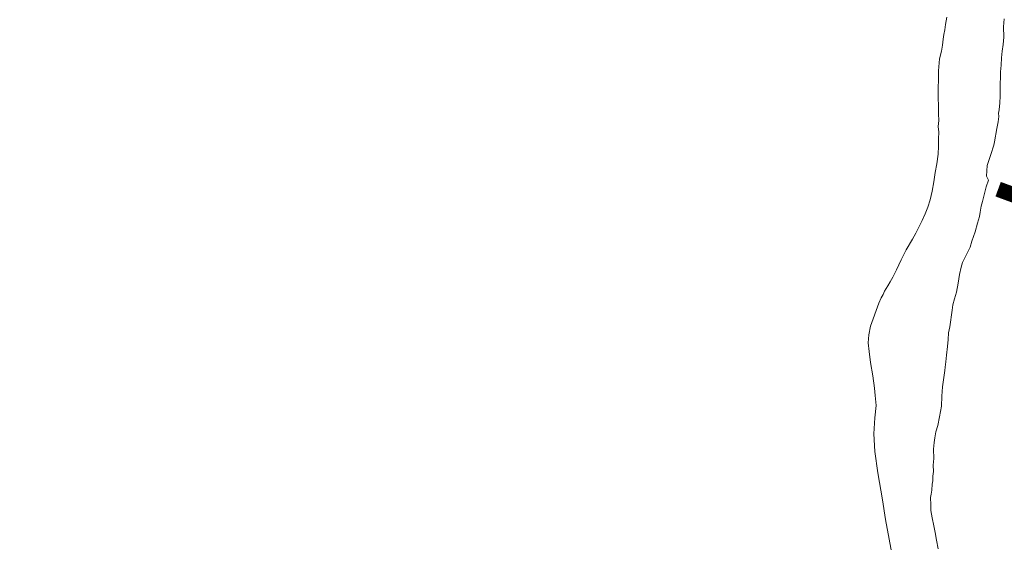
# Model space of a CAD drawing. Header units: feet. Extents: x 92 to 141.3, y -5 to 23.6.
# Tile 119 of 256: x 115.328 to 115.944, y 9.845 to 10.172. Entities that reach past the tile are written whole.
import ezdxf
from ezdxf.enums import TextEntityAlignment as Align

# ---------------------------------------------------------------- set-up
doc = ezdxf.new("R2010")
doc.units = ezdxf.units.FT
doc.header["$MEASUREMENT"] = 0
doc.linetypes.add('CUY - Design$0$DGN1', pattern=[2231.760665, 0, -2231.760665])
for name, color, linetype, lineweight in [('CUY - Design$0$GM_X_Corporation', 7, 'CUY - Design$0$DGN1', 13), ('CUY - Design$0$GM_X_Major_River', 5, 'Continuous', 13), ('CUY - Design$0$GM_X_Major_River_Text', 5, 'Continuous', 0)]:
    doc.layers.add(name, color=color, linetype=linetype, lineweight=lineweight)
doc.styles.add('CUY - Design$0$Styledgn031', font='dgn031.shx')

msp = doc.modelspace()

# ---------------------------------------------------------------- linework, layer by layer
at = {"layer": 'CUY - Design$0$GM_X_Corporation', "flags": 128}
for points in [[(115.11155, 11.22137), (115.16805, 11.19994), (115.22826, 11.20198), (115.43444, 11.28662), (115.52667, 11.31567), (115.61739, 11.31954), (115.64987, 11.3379), (115.68854, 11.35795), (115.82484, 11.39883), (115.86066, 11.40895), (115.88455, 11.41529), (115.9055, 11.42986), (115.94341, 11.43794), (116.46719, 11.59265), (116.52568, 11.6058), (116.66555, 11.59637), (116.70263, 11.60362), (116.80767, 11.62738), (116.86378, 11.62526), (116.89805, 11.61888), (116.99238, 11.64133), (117.00599, 11.6406), (117.03492, 11.63046), (117.16194, 11.63456), (117.17258, 11.64783), (117.21053, 11.64807), (117.24642, 11.64706), (117.35097, 11.76035), (117.5263, 11.75444), (117.52826, 11.69917), (117.54396, 11.69391), (117.55436, 11.6783), (117.57384, 11.66233), (117.59455, 11.6472), (117.61729, 11.63662), (117.64495, 11.63308), (117.6689, 11.62869), (117.69154, 11.63626), (117.70851, 11.62605), (117.72629, 11.61833), (117.74447, 11.61225), (117.75731, 11.60244), (117.80552, 11.61223), (117.82108, 11.63089), (117.83831, 11.64874), (117.84904, 11.64839), (117.85522, 11.65008), (117.87182, 11.63039), (117.89325, 11.63424), (117.91427, 11.63808), (117.97569, 11.64466), (118.02645, 11.64044), (118.14269, 11.65479), (118.17654, 11.64964), (118.19716, 11.65059), (118.21779, 11.6499), (118.24919, 11.63937), (118.26869, 11.61928), (118.27756, 11.58139), (118.30149, 11.58154), (118.31386, 11.58244), (118.33688, 11.59538), (118.36208, 11.59017), (118.45161, 11.51194), (118.4596, 11.4827), (118.48145, 11.48573), (118.49259, 11.4858), (118.52449, 11.45919), (118.53805, 11.46959), (118.5872, 11.45752), (118.62096, 11.4697), (118.64327, 11.462), (118.66264, 11.46625), (118.67381, 11.45972), (118.68308, 11.42512), (118.69715, 11.41655), (118.98921, 11.33204), (118.99419, 11.13033), (118.99132, 11.02145), (118.99394, 10.72874), (118.99234, 10.42917), (118.99547, 10.23171), (118.99566, 10.02729), (118.39898, 9.68373), (118.38421, 9.69563), (118.35633, 9.71132), (118.34152, 9.71655), (118.28728, 9.73293), (118.22569, 9.74755), (118.19937, 9.74971), (118.10247, 9.74665), (117.84121, 9.73416), (117.81825, 9.72609), (117.75813, 9.71561), (117.68385, 9.70696), (117.59348, 9.70226), (117.44987, 9.69912), (117.39061, 9.69523), (117.25716, 9.69737), (117.21481, 9.69554), (116.66389, 9.70963), (116.66217, 9.54381), (116.38575, 9.54733), (116.36018, 9.50385), (116.32139, 9.52745), (116.29829, 9.5354), (116.22689, 9.55303), (116.0801, 9.55073), (116.01587, 9.54939), (115.79459, 9.55526), (115.65659, 9.55661), (115.6125, 9.55737), (115.57536, 9.56157), (115.55213, 9.57018), (115.53046, 9.58294), (115.50708, 9.59938), (115.46647, 9.63321), (115.44094, 9.65414), (115.41515, 9.66764), (115.39063, 9.6787), (115.35097, 9.68532), (115.31306, 9.68621), (115.27241, 9.67962), (115.24665, 9.67003), (115.23163, 9.65859), (115.22091, 9.63817), (115.21477, 9.61495), (115.21165, 9.58437), (115.21367, 9.54399), (115.2212, 9.49548), (115.2299, 9.45029), (115.23659, 9.42403), (115.24404, 9.40067), (115.2613, 9.38122), (115.27984, 9.35973), (115.30581, 9.33757), (115.33747, 9.31883), (115.3682, 9.30583), (115.39798, 9.29942), (115.42724, 9.29836), (115.45889, 9.30147), (115.45927, 9.20356), (115.39986, 9.20254), (115.40086, 9.23556), (115.29765, 9.29081), (115.29356, 9.20453), (115.14615, 9.20239), (115.07058, 9.21283), (115.06221, 9.26215), (115.05102, 9.26564), (115.06762, 9.30185), (115.15282, 9.26191), (115.27238, 9.34103), (115.20056, 9.39155), (115.18215, 9.40644), (115.16528, 9.42672), (115.15113, 9.4553), (115.14579, 9.47582), (115.14517, 9.48694), (115.15156, 9.51841), (115.13086, 9.52377), (115.15133, 9.61532), (115.17027, 9.63715), (115.21302, 9.68379), (115.28089, 9.70949), (115.28301, 9.72767), (115.36421, 9.72477), (115.36551, 9.74253), (115.40054, 9.74117), (115.42391, 9.76804), (115.68012, 9.76659), (115.73674, 9.7137), (115.74374, 9.71384), (115.75501, 9.72726), (115.77695, 9.76441), (115.89105, 9.7634), (115.88762, 9.81282), (115.88114, 9.84981), (115.878, 9.88439), (115.87591, 9.90703), (115.87673, 9.9289), (115.88154, 9.95663), (115.89005, 9.98526), (115.90218, 10.01808), (115.91579, 10.0596), (115.92232, 10.08406), (115.92599, 10.10723), (115.92452, 10.14061), (115.92441, 10.16741), (115.92732, 10.18727), (115.93192, 10.20509), (115.94181, 10.22632), (115.95418, 10.24637), (115.96572, 10.26763), (115.59295, 10.26922), (115.56923, 10.23946), (115.54901, 10.22049), (115.53472, 10.21361), (115.51994, 10.21125), (115.49608, 10.20994), (115.44625, 10.20977), (115.4277, 10.21022), (115.41487, 10.21367), (115.39407, 10.22439), (115.37773, 10.23849), (115.3575, 10.26242), (115.34809, 10.28038), (115.34048, 10.31198), (115.33869, 10.3404), (115.33888, 10.37299), (115.34614, 10.40241), (115.36507, 10.44568), (115.38969, 10.49278), (115.42028, 10.5301), (115.44163, 10.55445), (115.45679, 10.57991), (115.46705, 10.60321), (115.47354, 10.62974), (115.47831, 10.65994), (115.4819, 10.68723), (115.48406, 10.70336), (115.48187, 10.73094), (115.47872, 10.76635), (115.47157, 10.79507), (115.46327, 10.81965), (115.44268, 10.86213), (115.41666, 10.90821), (115.38494, 10.95128), (115.34067, 11.00401), (115.30323, 11.04449), (115.23282, 11.10741), (115.11155, 11.22137)], [(113.09122, 10.65348), (113.10827, 10.65468), (113.15039, 10.64545), (113.1735, 10.64436), (113.19414, 10.6412), (113.21639, 10.64505), (113.24483, 10.64853), (113.28114, 10.64752), (113.31911, 10.64281), (113.35585, 10.63727), (113.39381, 10.63628), (113.43546, 10.63737), (113.51586, 10.64365), (113.5971, 10.64665), (113.65112, 10.64905), (113.67957, 10.6513), (113.69109, 10.65756), (113.70379, 10.67208), (113.71782, 10.67093), (113.72655, 10.65902), (113.74347, 10.65872), (113.76652, 10.66629), (113.79288, 10.67347), (113.82043, 10.68891), (113.87605, 10.70081), (113.92135, 10.71306), (113.95839, 10.72815), (113.9934, 10.73745), (114.03791, 10.74433), (114.07043, 10.75609), (114.09385, 10.77274), (114.119, 10.77496), (114.14864, 10.78464), (114.19679, 10.80516), (114.24781, 10.82818), (114.30871, 10.85373), (114.35936, 10.87055), (114.39394, 10.88274), (114.42687, 10.89408), (114.45564, 10.91324), (114.48769, 10.93448), (114.52712, 10.96609), (114.55879, 10.98238), (114.58597, 10.99039), (114.60942, 11.00127), (114.632, 11.01915), (114.69535, 11.0509), (114.73198, 11.06516), (114.76408, 11.07857), (114.79497, 11.08578), (114.82256, 11.09461), (114.85874, 11.11588), (114.88006, 11.13871), (114.89565, 11.15448), (114.92525, 11.172), (114.95159, 11.18248), (114.9742, 11.19665), (115.00429, 11.20055), (115.03187, 11.21022), (115.05153, 11.23509), (115.07173, 11.23646), (115.11155, 11.22137), (115.23282, 11.10741), (115.30323, 11.04449), (115.34067, 11.00401), (115.38494, 10.95128), (115.41666, 10.90821), (115.44268, 10.86213), (115.46327, 10.81965), (115.47157, 10.79507), (115.47872, 10.76635), (115.48187, 10.73094), (115.48406, 10.70336), (115.4819, 10.68723), (115.47831, 10.65994), (115.47354, 10.62974), (115.46705, 10.60321), (115.45679, 10.57991), (115.44163, 10.55445), (115.42028, 10.5301), (115.38969, 10.49278), (115.36507, 10.44568), (115.34614, 10.40241), (115.33888, 10.37299), (115.33869, 10.3404), (115.34048, 10.31198), (115.34809, 10.28038), (115.3575, 10.26242), (115.37773, 10.23849), (115.39407, 10.22439), (115.41487, 10.21367), (115.4277, 10.21022), (115.44625, 10.20977), (115.49608, 10.20994), (115.51994, 10.21125), (115.53472, 10.21361), (115.54901, 10.22049), (115.56923, 10.23946), (115.59295, 10.26922), (115.96572, 10.26763), (115.95418, 10.24637), (115.94181, 10.22632), (115.93192, 10.20509), (115.92732, 10.18727), (115.92441, 10.16741), (115.92452, 10.14061), (115.92599, 10.10723), (115.92232, 10.08406), (115.91579, 10.0596), (115.90218, 10.01808), (115.89005, 9.98526), (115.88154, 9.95663), (115.87673, 9.9289), (115.87591, 9.90703), (115.878, 9.88439), (115.88114, 9.84981), (115.88762, 9.81282), (115.89105, 9.7634), (115.77695, 9.76441), (115.75501, 9.72726), (115.74374, 9.71384), (115.73674, 9.7137), (115.68012, 9.76659), (115.42391, 9.76804), (115.40054, 9.74117), (115.36551, 9.74253), (115.36421, 9.72477), (115.28301, 9.72767), (115.28089, 9.70949), (115.21302, 9.68379), (115.17027, 9.63715), (115.15133, 9.61532), (115.13086, 9.52377), (115.15156, 9.51841), (115.14517, 9.48694), (115.14579, 9.47582), (115.15113, 9.4553), (115.16528, 9.42672), (115.18215, 9.40644), (115.20056, 9.39155), (115.27238, 9.34103), (115.15282, 9.26191), (115.06762, 9.30185), (115.05102, 9.26564), (115.06221, 9.26215), (115.07058, 9.21283), (115.14615, 9.20239), (115.29356, 9.20453), (115.29765, 9.29081), (115.40086, 9.23556), (115.39986, 9.20254), (115.45927, 9.20356), (115.4598, 9.06352), (115.46398, 9.06031), (115.48574, 9.0426), (115.49969, 9.02391), (115.51065, 8.9899), (115.51662, 8.95826), (115.4734, 8.95698), (115.47401, 8.92524), (115.45876, 8.92617), (115.45883, 8.75254), (114.95002, 8.76201), (114.95778, 8.56957), (114.96497, 8.47783), (114.50147, 8.48583), (114.50576, 9.15926), (114.36911, 9.10176), (114.27256, 9.06021), (114.18001, 9.01661), (114.07332, 8.97215), (113.94721, 8.92588), (113.94459, 8.24929), (113.94427, 8.16489), (113.05323, 8.17376), (113.05433, 8.24951), (113.08239, 10.16903), (113.09122, 10.65348)]]:
    msp.add_lwpolyline(points, dxfattribs=at)
at = {"layer": 'CUY - Design$0$GM_X_Major_River', "flags": 128}
for points in [[(115.86206, 9.91269), (115.8627, 9.92261), (115.86339, 9.93047), (115.86286, 9.93665), (115.86236, 9.94118), (115.86139, 9.94901), (115.86, 9.95724), (115.85905, 9.96424), (115.85853, 9.96959), (115.85885, 9.97455), (115.85999, 9.97994), (115.86509, 9.99449), (115.86668, 9.99782), (115.86788, 9.9999), (115.86867, 10.00198), (115.87067, 10.00533), (115.87227, 10.00783), (115.87387, 10.01075), (115.87626, 10.01534), (115.87904, 10.02158), (115.88222, 10.02784), (115.88623, 10.03452), (115.88822, 10.03827), (115.89022, 10.04203), (115.8922, 10.04619), (115.89419, 10.05036), (115.89576, 10.05452), (115.89733, 10.05909), (115.89847, 10.06447), (115.8996, 10.07027), (115.90032, 10.07607), (115.90146, 10.08146), (115.90217, 10.08766), (115.90249, 10.09262), (115.9024, 10.09716), (115.90274, 10.1013), (115.90226, 10.105), (115.9026, 10.10872), (115.90253, 10.11285), (115.90243, 10.1178), (115.90234, 10.12275), (115.90223, 10.12894), (115.90254, 10.13432), (115.90244, 10.13968), (115.90313, 10.14712), (115.90427, 10.1521), (115.90503, 10.15583), (115.90538, 10.15955), (115.90573, 10.16245), (115.90651, 10.16535), (115.90686, 10.16866), (115.9076, 10.17321)], [(115.9076, 10.17321), (115.90686, 10.16866), (115.90651, 10.16535), (115.90573, 10.16245), (115.90538, 10.15955), (115.90503, 10.15583), (115.90427, 10.1521), (115.90313, 10.14712), (115.90244, 10.13968), (115.90254, 10.13432), (115.90223, 10.12894), (115.90234, 10.12275), (115.90243, 10.1178), (115.90253, 10.11285), (115.9026, 10.10872), (115.90226, 10.105), (115.90274, 10.1013), (115.9024, 10.09716), (115.90249, 10.09262), (115.90217, 10.08766), (115.90146, 10.08146), (115.90032, 10.07607), (115.8996, 10.07027), (115.89847, 10.06447), (115.89733, 10.05909), (115.89576, 10.05452), (115.89419, 10.05036), (115.8922, 10.04619), (115.89022, 10.04203), (115.88822, 10.03827), (115.88623, 10.03452), (115.88222, 10.02784), (115.87904, 10.02158), (115.87626, 10.01534), (115.87387, 10.01075), (115.87227, 10.00783), (115.87067, 10.00533), (115.86867, 10.00198), (115.86788, 9.9999), (115.86668, 9.99782), (115.86509, 9.99449), (115.85999, 9.97994), (115.85885, 9.97455), (115.85853, 9.96959), (115.85905, 9.96424), (115.86, 9.95724), (115.86139, 9.94901), (115.86236, 9.94118), (115.86286, 9.93665), (115.86339, 9.93047), (115.8627, 9.92261), (115.86206, 9.91269)], [(115.92807, 10.04853), (115.92843, 10.05142), (115.92919, 10.05515), (115.92996, 10.05806), (115.93112, 10.06221), (115.93227, 10.06719), (115.93384, 10.07134), (115.93256, 10.07379), (115.93285, 10.08041), (115.93519, 10.08747), (115.93715, 10.09329), (115.93753, 10.09536), (115.93902, 10.10364), (115.93977, 10.10778), (115.94012, 10.11109), (115.94009, 10.11316), (115.94046, 10.11523), (115.94079, 10.11977), (115.94112, 10.12391), (115.94106, 10.12721), (115.94103, 10.12927), (115.94098, 10.13175), (115.94132, 10.13547), (115.94125, 10.13918), (115.94159, 10.14332), (115.94192, 10.14787), (115.94226, 10.152), (115.943, 10.15614), (115.94333, 10.16069), (115.94321, 10.16729), (115.94353, 10.17225)], [(115.92807, 10.04853), (115.92843, 10.05142), (115.92919, 10.05515), (115.92996, 10.05806), (115.93112, 10.06221), (115.93227, 10.06719), (115.93384, 10.07134), (115.93256, 10.07379), (115.93285, 10.08041), (115.93519, 10.08747), (115.93715, 10.09329), (115.93753, 10.09536), (115.93902, 10.10364), (115.93977, 10.10778), (115.94012, 10.11109), (115.94009, 10.11316), (115.94046, 10.11523), (115.94079, 10.11977), (115.94112, 10.12391), (115.94106, 10.12721), (115.94103, 10.12927), (115.94098, 10.13175), (115.94132, 10.13547), (115.94125, 10.13918), (115.94159, 10.14332), (115.94192, 10.14787), (115.94226, 10.152), (115.943, 10.15614), (115.94333, 10.16069), (115.94321, 10.16729), (115.94353, 10.17225)], [(115.9022, 9.84081), (115.90127, 9.84616), (115.90036, 9.85109), (115.89946, 9.8552), (115.89854, 9.86014), (115.89763, 9.86466), (115.89756, 9.86838), (115.89748, 9.87292), (115.89785, 9.87499), (115.89822, 9.87747), (115.89856, 9.88119), (115.89894, 9.88326), (115.89888, 9.88615), (115.89924, 9.88905), (115.89917, 9.89318), (115.8995, 9.89731), (115.89939, 9.90308), (115.89973, 9.90722), (115.90009, 9.91012), (115.90085, 9.91385), (115.90201, 9.918), (115.90315, 9.92339), (115.90426, 9.93001), (115.90456, 9.93621), (115.90486, 9.94199), (115.90561, 9.94655), (115.90597, 9.94945), (115.90632, 9.95234), (115.9067, 9.95441), (115.90705, 9.95772), (115.90739, 9.96186), (115.90811, 9.96724), (115.90844, 9.97178), (115.90878, 9.97592), (115.90954, 9.97965), (115.91099, 9.99), (115.91135, 9.99331), (115.91251, 9.99704), (115.91368, 10.00119), (115.91481, 10.00699), (115.91553, 10.01237), (115.91669, 10.01694), (115.91746, 10.01984), (115.91945, 10.0236), (115.92064, 10.0261), (115.92223, 10.02943), (115.9234, 10.03317), (115.92536, 10.03898), (115.92691, 10.04438), (115.92807, 10.04853)], [(115.9022, 9.84081), (115.90127, 9.84616), (115.90036, 9.85109), (115.89946, 9.8552), (115.89854, 9.86014), (115.89763, 9.86466), (115.89756, 9.86838), (115.89748, 9.87292), (115.89785, 9.87499), (115.89822, 9.87747), (115.89856, 9.88119), (115.89894, 9.88326), (115.89888, 9.88615), (115.89924, 9.88905), (115.89917, 9.89318), (115.8995, 9.89731), (115.89939, 9.90308), (115.89973, 9.90722), (115.90009, 9.91012), (115.90085, 9.91385), (115.90201, 9.918), (115.90315, 9.92339), (115.90426, 9.93001), (115.90456, 9.93621), (115.90486, 9.94199), (115.90561, 9.94655), (115.90597, 9.94945), (115.90632, 9.95234), (115.9067, 9.95441), (115.90705, 9.95772), (115.90739, 9.96186), (115.90811, 9.96724), (115.90844, 9.97178), (115.90878, 9.97592), (115.90954, 9.97965), (115.91099, 9.99), (115.91135, 9.99331), (115.91251, 9.99704), (115.91368, 10.00119), (115.91481, 10.00699), (115.91553, 10.01237), (115.91669, 10.01694), (115.91746, 10.01984), (115.91945, 10.0236), (115.92064, 10.0261), (115.92223, 10.02943), (115.9234, 10.03317), (115.92536, 10.03898), (115.92691, 10.04438), (115.92807, 10.04853)], [(115.87384, 9.83448), (115.87154, 9.84683), (115.86925, 9.85917), (115.86737, 9.87152), (115.86458, 9.88839), (115.86268, 9.90156), (115.86206, 9.91269)], [(115.86206, 9.91269), (115.86268, 9.90156), (115.86458, 9.88839), (115.86737, 9.87152), (115.86925, 9.85917), (115.87154, 9.84683), (115.87384, 9.83448)]]:
    msp.add_lwpolyline(points, dxfattribs=at)

# ---------------------------------------------------------------- texts
at = {"layer": 'CUY - Design$0$GM_X_Major_River_Text', "style": 'CUY - Design$0$Styledgn031'}
msp.add_text('River', height=0.082332, rotation=249.80045, dxfattribs=at).set_placement((116.05876, 10.26989), align=Align.MIDDLE_LEFT)

doc.saveas('drawing.dxf')
